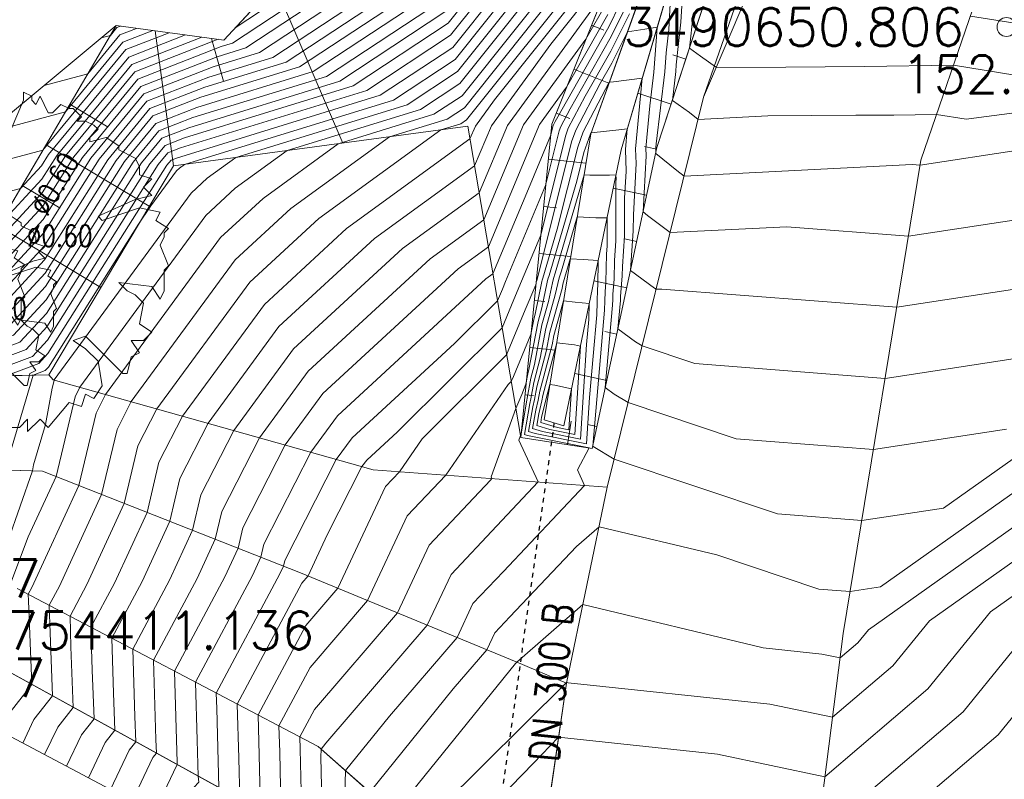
# Model space of a CAD drawing. Header units: metres. Extents: x 3490449 to 3490968, y 5754217 to 5754743.
# Tile 48 of 212: x 3490630 to 3490651, y 5754408 to 5754424. Entities that reach past the tile are written whole.
import ezdxf
from ezdxf.enums import TextEntityAlignment as Align

# ---------------------------------------------------------------- set-up
doc = ezdxf.new("R2010")
doc.units = ezdxf.units.M
doc.header["$LTSCALE"] = 0.25
doc.linetypes.add('Kartierung-07$0$AUSGEZOGEN', pattern=[0])
doc.linetypes.add('Kartierung-07$0$STRICHLINIE', pattern=[19.05, 12.7, -6.35])
for name, color, linetype, lineweight, true_color in [('Kartierung-07$0$$BOESCHUNG', 7, 'Continuous', 18, 0x82563a), ('Kartierung-07$0$$BRUCH', 7, 'Continuous', 18, 0x82563a), ('Kartierung-07$0$$HOEHEN_Haupt', 7, 'Continuous', 18, 0x82563a), ('Kartierung-07$0$$HOEHEN_Mittel', 7, 'Continuous', 18, 0x82563a), ('Kartierung-07$0$$P_INF_FL', 7, 'Kartierung-07$0$AUSGEZOGEN', 18, 0x82563a), ('Kartierung-07$0$$P_INF_H', 7, 'Kartierung-07$0$AUSGEZOGEN', 18, 0x82563a), ('Kartierung-07$0$$P_INF_NR', 7, 'Kartierung-07$0$AUSGEZOGEN', 18, 0x82563a), ('Kartierung-07$0$$P_INF_X', 7, 'Kartierung-07$0$AUSGEZOGEN', 18, 0x82563a), ('Kartierung-07$0$$PKT_GS', 7, 'Continuous', 18, 0x82563a), ('Kartierung-07$0$B_Baum', 7, 'Continuous', 18, 0x82563a), ('Kartierung-07$0$B_Befestigt', 7, 'Continuous', 18, 0x82563a), ('Kartierung-07$0$B_Boeschung_OK', 7, 'Continuous', 18, 0x82563a), ('Kartierung-07$0$B_Boeschung_UK', 7, 'Continuous', 18, 0x82563a), ('Kartierung-07$0$B_Gelaendeknick', 7, 'Continuous', 18, 0x82563a), ('Kartierung-07$0$B_Schrift_Baum', 7, 'Continuous', 18, 0x82563a), ('Kartierung-07$0$B_Schrift_Baum_60Grad', 7, 'Continuous', 18, 0x82563a), ('Kartierung-07$0$B_Zaun', 7, 'Kartierung-07$0$AUSGEZOGEN', 18, 0x82563a), ('Kartierung-07$0$Hilfe_DGM', 7, 'Continuous', 18, 0x82563a), ('Kartierung-07$0$SYM_GS', 7, 'Kartierung-07$0$AUSGEZOGEN', 18, 0x82563a)]:
    doc.layers.add(name, color=color, linetype=linetype, lineweight=lineweight, true_color=true_color)
doc.layers.add('Kartierung-07$0$B_RW-Leitung_Aus', color=7, linetype='Kartierung-07$0$STRICHLINIE', true_color=0x82563a)
doc.layers.add('Kartierung-07$0$B_RW-Leitung_Schrift_Aus', color=7, linetype='Kartierung-07$0$AUSGEZOGEN', true_color=0x82563a)
doc.styles.add('Kartierung-07$0$STANDARD', font='romans.shx', dxfattribs={"width": 0.8})

# ---------------------------------------------------------------- blocks, each defined once
blk = doc.blocks.new('Kartierung-07$0$PKT_GS')
at = {"layer": 'Kartierung-07$0$SYM_GS'}
blk.add_circle((0, 0), 0.2, dxfattribs=at)
at = {"layer": 'Kartierung-07$0$$P_INF_FL', "style": 'Kartierung-07$0$STANDARD'}
blk.add_attdef('CODE', text='', height=0.8, dxfattribs=at).set_placement((0, 1.7), align=Align.CENTER)
at = {"layer": 'Kartierung-07$0$$P_INF_H', "style": 'Kartierung-07$0$STANDARD'}
blk.add_attdef('H', text='', height=0.8, dxfattribs=at).set_placement((0, -1.4), align=Align.CENTER)
at = {"layer": 'Kartierung-07$0$$P_INF_NR', "style": 'Kartierung-07$0$STANDARD'}
blk.add_attdef('NR', text='', height=0.8, dxfattribs=at).set_placement((0, 0.7), align=Align.CENTER)
at = {"layer": 'Kartierung-07$0$$P_INF_X', "style": 'Kartierung-07$0$STANDARD'}
blk.add_attdef('X', text='', height=0.8, dxfattribs=at).set_placement((-0.9, -0.4), align=Align.RIGHT)
blk.add_attdef('Y', (0.7, -0.4), '', height=0.8, dxfattribs=at)
blk = doc.blocks.new('Kartierung-07$0$B_Baum')
at = {"layer": 'Kartierung-07$0$B_Baum'}
blk.add_lwpolyline([(-0.4417, -0.1918), (-0.4667, -0.1793), (-0.4542, -0.1418), (-0.4667, -0.1418), (-0.4792, -0.1543), (-0.4917, -0.1293), (-0.4792, -0.1168), (-0.4792, -0.1043), (-0.4542, -0.0793), (-0.4792, -0.0793), (-0.4917, -0.0543), (-0.4792, -0.0543), (-0.4917, -0.0293), (-0.4917, -0.0043), (-0.4792, 0.0082), (-0.4792, -0.0043), (-0.4667, -0.0043), (-0.4542, 0.0082), (-0.4667, 0.0457), (-0.4917, 0.0332), (-0.5042, 0.0707), (-0.4667, 0.0957), (-0.4792, 0.1082), (-0.4542, 0.1207), (-0.4542, 0.1457), (-0.4542, 0.1707), (-0.4292, 0.1832), (-0.3542, 0.1457), (-0.3417, 0.1582), (-0.2917, 0.1082), (-0.2792, 0.1207), (-0.3292, 0.1707), (-0.3542, 0.1707), (-0.4292, 0.2082), (-0.4417, 0.2332), (-0.4167, 0.2332), (-0.4042, 0.2457), (-0.4167, 0.2832), (-0.4042, 0.2957), (-0.3792, 0.2957), (-0.3667, 0.3082), (-0.3667, 0.3332), (-0.3792, 0.3332), (-0.3167, 0.3832), (-0.3167, 0.3957), (-0.2917, 0.3832), (-0.2542, 0.4082), (-0.2542, 0.4332), (-0.2417, 0.4457), (-0.2167, 0.4207), (-0.1792, 0.4457), (-0.1917, 0.4707), (-0.1792, 0.4707), (-0.1542, 0.4582), (-0.1292, 0.4832), (-0.1167, 0.4957), (-0.0917, 0.4707), (-0.0792, 0.4957), (-0.0667, 0.5082), (-0.0292, 0.5082), (-0.0292, 0.4707), (-0.0167, 0.4832), (0.0083, 0.5082), (0.0083, 0.4832), (0.0208, 0.4707), (0.0333, 0.4957), (0.0333, 0.4832), (0.0083, 0.4082), (0.0208, 0.3457), (0.0333, 0.3957), (0.0708, 0.4832), (0.0708, 0.5082), (0.0958, 0.4957), (0.0958, 0.4832), (0.1083, 0.4707), (0.1208, 0.4957), (0.1333, 0.4707), (0.1458, 0.4457), (0.1583, 0.4457), (0.1833, 0.4707), (0.2083, 0.4582), (0.2208, 0.4582), (0.2458, 0.4332), (0.2333, 0.4207), (0.2583, 0.4207), (0.2833, 0.4082), (0.2958, 0.3957), (0.2708, 0.3707), (0.2708, 0.3582), (0.3208, 0.3707), (0.3583, 0.3457), (0.3583, 0.3332), (0.4083, 0.3082), (0.4208, 0.2832), (0.4208, 0.2582), (0.4583, 0.2457), (0.4333, 0.2207), (0.4583, 0.1957), (0.4083, 0.1832), (0.2958, 0.1332), (0.3083, 0.1207), (0.4208, 0.1582), (0.4833, 0.1457), (0.4708, 0.1207), (0.5083, 0.0957), (0.4958, 0.0832), (0.4958, 0.0707), (0.4833, 0.0457), (0.5083, -0.0168), (0.4958, -0.0293), (0.4958, -0.0918), (0.4833, -0.1168), (0.4583, -0.0793), (0.3583, -0.0668), (0.3833, -0.0918), (0.4083, -0.1043), (0.4333, -0.1293), (0.4208, -0.1918), (0.4583, -0.2168), (0.4333, -0.2418), (0.3958, -0.2418), (0.4208, -0.2793), (0.3958, -0.2918), (0.3833, -0.3418), (0.3708, -0.3418), (0.2583, -0.2293), (0.2208, -0.2418), (0.2583, -0.2668), (0.2958, -0.3043), (0.3083, -0.3793), (0.2833, -0.4168), (0.2583, -0.4043), (0.2458, -0.4418), (0.2083, -0.4293), (0.1458, -0.5043), (0.1208, -0.4793), (0.0833, -0.5168), (0.0833, -0.4793), (0.0583, -0.5043), (0.0333, -0.5043), (0.0333, -0.4543), (0.0208, -0.3668), (-0.0167, -0.5043), (-0.0417, -0.5043), (-0.0667, -0.4793), (-0.1042, -0.4918), (-0.1292, -0.4918), (-0.1167, -0.4668), (-0.1417, -0.4543), (-0.1542, -0.4793), (-0.1917, -0.4543), (-0.1167, -0.3668), (-0.1167, -0.3293), (-0.1542, -0.3293), (-0.1792, -0.4043), (-0.2292, -0.4418), (-0.2542, -0.4418), (-0.2542, -0.4043), (-0.3042, -0.4043), (-0.3167, -0.3918), (-0.3167, -0.3668), (-0.3417, -0.3668), (-0.3917, -0.3168), (-0.3417, -0.2668), (-0.2917, -0.2293), (-0.3042, -0.2043), (-0.3917, -0.2918), (-0.4042, -0.2668), (-0.4417, -0.2418), (-0.3042, -0.1543), (-0.3042, -0.1293), (-0.2792, -0.1043), (-0.2792, -0.0918), (-0.3542, -0.1668), (-0.3792, -0.1668), (-0.4417, -0.1918)], dxfattribs=at)

msp = doc.modelspace()

# ---------------------------------------------------------------- linework, layer by layer
at = {"layer": 'Kartierung-07$0$$BOESCHUNG', "ltscale": 0.02}
for p, q in [((3490636.783, 5754421.437, 153.745), (3490635.348, 5754424.776, 154.928)), ((3490642.037, 5754423.929, 151.993), (3490642.298, 5754423.823, 151.78)), ((3490633.202, 5754420.955, 153.722), (3490632.817, 5754423.811, 155.387)), ((3490634.265, 5754422.746, 154.542), (3490634.005, 5754423.651, 154.863)), ((3490644.03, 5754423.214, 151.993), (3490643.759, 5754423.302, 151.78)), ((3490641.664, 5754423.001, 151.993), (3490642.405, 5754422.703, 151.416)), ((3490643.72, 5754422.263, 151.993), (3490643.015, 5754422.493, 151.416)), ((3490631.826, 5754421.777, 97.622), (3490631.017, 5754422.259, 154.956)), ((3490641.291, 5754422.073, 151.993), (3490641.577, 5754421.958, 151.78)), ((3490632.694, 5754420.104, 29.647), (3490630.515, 5754421.404, 154.956)), ((3490643.414, 5754421.311, 151.993), (3490643.154, 5754421.367, 151.78)), ((3490641.123, 5754421.095, 151.993), (3490641.919, 5754421.016, 151.416)), ((3490630.812, 5754420.062, 119.655), (3490630.008, 5754420.542, 154.956)), ((3490643.203, 5754420.334, 151.993), (3490642.496, 5754420.486, 151.416)), ((3490641.024, 5754420.099, 151.993), (3490641.296, 5754420.073, 151.78)), ((3490631.669, 5754418.386, 89.448), (3490629.502, 5754419.68, 154.956)), ((3490642.993, 5754419.356, 151.993), (3490642.734, 5754419.412, 151.78)), ((3490640.926, 5754419.104, 151.993), (3490641.598, 5754419.038, 151.416)), ((3490642.782, 5754418.378, 151.993), (3490642.089, 5754418.528, 151.416)), ((3490640.828, 5754418.109, 151.993), (3490641.053, 5754418.087, 151.78)), ((3490642.572, 5754417.401, 151.993), (3490642.318, 5754417.455, 151.78)), ((3490640.729, 5754417.114, 151.993), (3490641.276, 5754417.06, 151.416)), ((3490642.362, 5754416.423, 151.993), (3490641.683, 5754416.569, 151.416)), ((3490640.631, 5754416.119, 151.993), (3490640.81, 5754416.101, 151.78)), ((3490641.53, 5754415.065, 151.993), (3490641.607, 5754415.563, 151.897)), ((3490642.151, 5754415.446, 151.993), (3490641.95, 5754415.489, 151.82))]:
    msp.add_line(p, q, dxfattribs=at)
at = {"layer": 'Kartierung-07$0$$BRUCH', "ltscale": 0.02}
for p, q in [((3490644.407, 5754422.407), (3490650.09, 5754435.742)), ((3490648.998, 5754421.076), (3490651.684, 5754428.903)), ((3490634.268, 5754423.616), (3490638.262, 5754427.908)), ((3490643.479, 5754427.519), (3490641.196, 5754421.836)), ((3490644.085, 5754427.36), (3490642.02, 5754421.636)), ((3490643.421, 5754421.345), (3490645.325, 5754427.186)), ((3490642.665, 5754421.298), (3490644.045, 5754426.002)), ((3490628.814, 5754418.51), (3490631.994, 5754423.921)), ((3490631.994, 5754423.921), (3490634.268, 5754423.616)), ((3490642.371, 5754414.168), (3490644.407, 5754422.407)), ((3490633.202, 5754420.955), (3490639.425, 5754421.793)), ((3490639.425, 5754421.793), (3490640.542, 5754415.217)), ((3490641.196, 5754421.836), (3490640.542, 5754415.217)), ((3490642.02, 5754421.636), (3490641.037, 5754415.587)), ((3490642.052, 5754414.984), (3490643.421, 5754421.345)), ((3490641.453, 5754415.463), (3490642.665, 5754421.298)), ((3490630.568, 5754416.543), (3490633.202, 5754420.955)), ((3490647.357, 5754411.072), (3490648.998, 5754421.076)), ((3490630.568, 5754416.543), (3490624.638, 5754416.389)), ((3490630.568, 5754416.543), (3490630.664, 5754416.437)), ((3490630.664, 5754416.437), (3490637.421, 5754414.533)), ((3490641.037, 5754415.587), (3490641.453, 5754415.463)), ((3490640.542, 5754415.217), (3490642.052, 5754414.984)), ((3490630.436, 5754414.504), (3490624.685, 5754414.68)), ((3490635.891, 5754412.355), (3490630.436, 5754414.504)), ((3490637.421, 5754414.533), (3490642.371, 5754414.168)), ((3490641.506, 5754410.022), (3490642.371, 5754414.168)), ((3490640.449, 5754410.47), (3490635.891, 5754412.355)), ((3490636.264, 5754408.682), (3490629.903, 5754412.025)), ((3490628.232, 5754411.083), (3490638.489, 5754405.437)), ((3490646.12, 5754401.428), (3490647.357, 5754411.072)), ((3490641.506, 5754410.022), (3490640.449, 5754410.47)), ((3490640.741, 5754404.731), (3490641.506, 5754410.022)), ((3490640.741, 5754404.731), (3490636.264, 5754408.682))]:
    msp.add_line(p, q, dxfattribs=at)
at = {"layer": 'Kartierung-07$0$$HOEHEN_Haupt', "ltscale": 0.02}
for points in [[(3490649.109, 5754439.086), (3490647.527, 5754437.555), (3490646.26, 5754436.33), (3490642.657, 5754432.93), (3490641.924, 5754431.897), (3490641.351, 5754431.089), (3490639.459, 5754427.819), (3490639.098, 5754427.245), (3490638.525, 5754426.526), (3490634.511, 5754423.877)], [(3490627.067, 5754410.234), (3490626.939, 5754410.518), (3490627.328, 5754410.995), (3490627.45, 5754411.144), (3490627.39, 5754412.48), (3490627.387, 5754412.528), (3490627.954, 5754414.015), (3490628.152, 5754414.574), (3490628.358, 5754415.943), (3490628.521, 5754416.49), (3490630.091, 5754417.078), (3490630.532, 5754417.555), (3490632.706, 5754421.001), (3490633.026, 5754421.388), (3490633.44, 5754421.55), (3490637.005, 5754422.648), (3490639.011, 5754423.972), (3490640.643, 5754426.021)], [(3490641.415, 5754425.409), (3490639.254, 5754422.695), (3490638.424, 5754422.147), (3490635.605, 5754421.279), (3490634.509, 5754420.483), (3490633.888, 5754419.911), (3490631.228, 5754416.278), (3490631.125, 5754416.077), (3490630.724, 5754414.39), (3490630.137, 5754413.114), (3490629.746, 5754412.085), (3490629.705, 5754411.913), (3490629.77, 5754410.236), (3490629.249, 5754409.574), (3490629.094, 5754409.248)], [(3490626.001, 5754410.412), (3490625.774, 5754410.918), (3490625.189, 5754411.189), (3490624.844, 5754411.349), (3490624.853, 5754412.375), (3490624.856, 5754412.747), (3490624.853, 5754412.921), (3490625.023, 5754413.348), (3490625.557, 5754414.653), (3490625.557, 5754415.28), (3490625.653, 5754416.415), (3490626.92, 5754416.794), (3490628.12, 5754417.339), (3490629.423, 5754417.827), (3490630.483, 5754418.973), (3490631.815, 5754421.084), (3490632.708, 5754422.167), (3490633.869, 5754422.621), (3490635.587, 5754423.15), (3490638.768, 5754425.249)], [(3490642.188, 5754424.796), (3490641.18, 5754423.531), (3490639.922, 5754421.805), (3490639.567, 5754420.955), (3490637.452, 5754419.419), (3490635.434, 5754417.558), (3490633.937, 5754415.515), (3490633.342, 5754414.346), (3490633.127, 5754413.444), (3490632.542, 5754412.17), (3490631.903, 5754410.974), (3490631.937, 5754409.81), (3490631.967, 5754409.027), (3490631.765, 5754408.77), (3490631.409, 5754408.021)], [(3490642.739, 5754424.272), (3490642.422, 5754423.641), (3490641.587, 5754422.164), (3490641.389, 5754421.789), (3490641.356, 5754421.696), (3490641.068, 5754420.544), (3490640.22, 5754418.511), (3490640.154, 5754418.351), (3490640.051, 5754418.106), (3490639.141, 5754417.2), (3490636.979, 5754415.206), (3490636.646, 5754414.751), (3490635.558, 5754412.615), (3490635.531, 5754412.497), (3490635.454, 5754412.331), (3490634.11, 5754409.814), (3490634.119, 5754409.488), (3490634.152, 5754408.375), (3490634.165, 5754407.817), (3490634.201, 5754407.537), (3490633.962, 5754407.289), (3490633.725, 5754406.793)], [(3490655.602, 5754422.681), (3490649.953, 5754421.943), (3490649.33, 5754422.043), (3490648.424, 5754422.03), (3490647.621, 5754422.025), (3490645.763, 5754422.014), (3490644.292, 5754421.94), (3490644.109, 5754422.086), (3490643.746, 5754422.341), (3490643.816, 5754422.95), (3490643.827, 5754423.092), (3490643.926, 5754423.995), (3490643.948, 5754424.34)], [(3490632.427, 5754423.863), (3490632.074, 5754423.725), (3490631.396, 5754422.903), (3490630.474, 5754422.658)], [(3490624.18, 5754410.606), (3490622.343, 5754411.488), (3490622.238, 5754411.554), (3490622.255, 5754411.832), (3490622.291, 5754412.843), (3490622.541, 5754413.831), (3490622.845, 5754414.556), (3490622.826, 5754415.372), (3490622.828, 5754416.205), (3490623.677, 5754416.593), (3490624.657, 5754416.9), (3490625.915, 5754417.276), (3490628.536, 5754418.466), (3490628.718, 5754418.784), (3490629.023, 5754418.865), (3490630.433, 5754420.39), (3490630.923, 5754421.167), (3490632.391, 5754422.946), (3490634.148, 5754423.632)], [(3490650.807, 5754415.392), (3490647.995, 5754414.962), (3490645.093, 5754415.188), (3490642.812, 5754415.952), (3490642.517, 5754416.133), (3490642.329, 5754416.271), (3490642.481, 5754418.01), (3490642.485, 5754418.13), (3490642.488, 5754418.244), (3490642.513, 5754418.565), (3490642.521, 5754418.958), (3490642.55, 5754419.371), (3490642.554, 5754420.621), (3490642.557, 5754420.68), (3490642.554, 5754420.764), (3490642.417, 5754420.763), (3490642.004, 5754420.76), (3490641.879, 5754420.767), (3490641.271, 5754418.688), (3490641.238, 5754418.574), (3490641.211, 5754418.484), (3490641.13, 5754418.093), (3490640.991, 5754417.595), (3490640.83, 5754416.756), (3490640.755, 5754416.471), (3490640.681, 5754416.047), (3490640.671, 5754416.004), (3490640.549, 5754415.291), (3490640.535, 5754415.257), (3490640.501, 5754415.162), (3490640.913, 5754414.275), (3490640.039, 5754413.349), (3490639.069, 5754412.322), (3490638.567, 5754411.248), (3490636.425, 5754408.751), (3490636.326, 5754408.628), (3490636.321, 5754408.461), (3490636.362, 5754406.608)], [(3490676.209, 5754406.107), (3490670.526, 5754408.582), (3490663.842, 5754413.559), (3490661.776, 5754415.444), (3490659.038, 5754417.604), (3490650.471, 5754411.533), (3490649.147, 5754409.902), (3490646.969, 5754408.046), (3490644.7, 5754408.525), (3490641.341, 5754408.878), (3490640.812, 5754408.334), (3490638.896, 5754406.359), (3490638.617, 5754406.075), (3490638.528, 5754405.417), (3490638.516, 5754405.36), (3490638.443, 5754405.095), (3490638.221, 5754404.343), (3490637.974, 5754403.505), (3490637.839, 5754403.05), (3490637.647, 5754402.398), (3490637.248, 5754401.986), (3490637.247, 5754401.984)], [(3490641.068, 5754415.979), (3490640.984, 5754415.647), (3490640.965, 5754415.533), (3490641.318, 5754415.426), (3490641.56, 5754415.378), (3490641.615, 5754416.241), (3490641.266, 5754416.319), (3490641.158, 5754416.332), (3490641.074, 5754416.011), (3490641.068, 5754415.979)]]:
    msp.add_lwpolyline(points, dxfattribs=at)
at = {"layer": 'Kartierung-07$0$$HOEHEN_Mittel', "ltscale": 0.02}
for points in [[(3490624.754, 5754410.563), (3490623.231, 5754411.294), (3490622.759, 5754411.513), (3490622.76, 5754411.641), (3490622.804, 5754412.865), (3490623, 5754413.642), (3490623.399, 5754414.593), (3490623.386, 5754415.163), (3490623.388, 5754416.262), (3490623.974, 5754416.53), (3490624.651, 5754416.742), (3490626.116, 5754417.179), (3490628.729, 5754418.366), (3490628.889, 5754418.426), (3490630.443, 5754420.107), (3490631.101, 5754421.151), (3490632.455, 5754422.79), (3490634.212, 5754423.477), (3490634.452, 5754423.551), (3490638.573, 5754426.271)], [(3490625.328, 5754410.52), (3490625.203, 5754410.58), (3490623.281, 5754411.472), (3490623.285, 5754411.996), (3490623.317, 5754412.887), (3490623.46, 5754413.453), (3490623.953, 5754414.631), (3490623.946, 5754414.955), (3490623.949, 5754416.319), (3490624.272, 5754416.467), (3490624.645, 5754416.584), (3490626.317, 5754417.083), (3490628.577, 5754418.109), (3490629.022, 5754418.276), (3490630.453, 5754419.823), (3490631.28, 5754421.134), (3490632.518, 5754422.634), (3490634.126, 5754423.263), (3490634.736, 5754423.451), (3490638.622, 5754426.015)], [(3490625.574, 5754410.484), (3490625.503, 5754410.642), (3490625.32, 5754410.726), (3490623.802, 5754411.431), (3490623.81, 5754412.35), (3490623.83, 5754412.909), (3490623.919, 5754413.264), (3490624.508, 5754414.668), (3490624.506, 5754414.747), (3490624.509, 5754416.376), (3490624.57, 5754416.404), (3490624.639, 5754416.425), (3490626.518, 5754416.987), (3490628.425, 5754417.853), (3490629.156, 5754418.126), (3490630.463, 5754419.54), (3490631.458, 5754421.117), (3490632.582, 5754422.479), (3490634.041, 5754423.049), (3490635.02, 5754423.35), (3490638.671, 5754425.76)], [(3490627.28, 5754410.198), (3490627.263, 5754410.235), (3490627.314, 5754410.298), (3490627.971, 5754411.103), (3490627.951, 5754411.549), (3490627.894, 5754412.449), (3490628.319, 5754413.564), (3490628.671, 5754414.558), (3490628.831, 5754415.616), (3490629.094, 5754416.505), (3490630.225, 5754416.928), (3490630.542, 5754417.272), (3490632.885, 5754420.985), (3490633.089, 5754421.232), (3490633.355, 5754421.336), (3490637.289, 5754422.548), (3490639.059, 5754423.716), (3490640.797, 5754425.898)], [(3490627.705, 5754409.984), (3490627.74, 5754410.056), (3490628.452, 5754410.962), (3490628.442, 5754411.202), (3490628.468, 5754411.31), (3490628.401, 5754412.37), (3490628.683, 5754413.112), (3490629.19, 5754414.542), (3490629.303, 5754415.289), (3490629.668, 5754416.52), (3490630.358, 5754416.778), (3490630.552, 5754416.988), (3490633.063, 5754420.968), (3490633.153, 5754421.077), (3490633.269, 5754421.122), (3490637.573, 5754422.448), (3490639.108, 5754423.461), (3490640.952, 5754425.776)], [(3490625.787, 5754410.448), (3490625.639, 5754410.78), (3490625.255, 5754410.958), (3490624.323, 5754411.39), (3490624.334, 5754412.705), (3490624.342, 5754412.931), (3490624.379, 5754413.075), (3490624.688, 5754413.813), (3490625.038, 5754414.669), (3490625.038, 5754415.907), (3490625.08, 5754416.4), (3490626.719, 5754416.89), (3490628.272, 5754417.596), (3490629.29, 5754417.977), (3490630.473, 5754419.256), (3490631.636, 5754421.101), (3490632.645, 5754422.323), (3490633.955, 5754422.835), (3490635.303, 5754423.25), (3490638.719, 5754425.504)], [(3490628.168, 5754409.739), (3490628.243, 5754409.895), (3490628.891, 5754410.72), (3490628.863, 5754411.439), (3490628.941, 5754411.764), (3490628.907, 5754412.292), (3490629.048, 5754412.661), (3490629.709, 5754414.526), (3490629.775, 5754414.962), (3490630.241, 5754416.535), (3490630.492, 5754416.628), (3490630.562, 5754416.705), (3490632.468, 5754419.726), (3490632.729, 5754420.113), (3490633.27, 5754420.851), (3490633.332, 5754420.908), (3490633.44, 5754420.987), (3490637.856, 5754422.348), (3490639.156, 5754423.206), (3490641.106, 5754425.654)], [(3490641.261, 5754425.531), (3490639.205, 5754422.95), (3490638.14, 5754422.247), (3490634.522, 5754421.133), (3490633.92, 5754420.696), (3490633.579, 5754420.381), (3490630.686, 5754416.431), (3490630.682, 5754416.423), (3490630.643, 5754416.261), (3490630.5, 5754415.487), (3490630.247, 5754414.635), (3490630.228, 5754414.51), (3490629.434, 5754412.27), (3490629.412, 5754412.213), (3490629.284, 5754411.676), (3490629.331, 5754410.478), (3490628.746, 5754409.735), (3490628.631, 5754409.493)], [(3490641.57, 5754425.286), (3490639.302, 5754422.439), (3490638.707, 5754422.047), (3490636.687, 5754421.424), (3490635.098, 5754420.27), (3490634.197, 5754419.44), (3490631.769, 5754416.126), (3490631.568, 5754415.731), (3490631.205, 5754414.201), (3490630.212, 5754412.042), (3490630.137, 5754411.902), (3490630.141, 5754411.766), (3490630.21, 5754409.994), (3490629.753, 5754409.413), (3490629.557, 5754409.003)], [(3490641.724, 5754425.164), (3490639.351, 5754422.184), (3490638.991, 5754421.946), (3490637.769, 5754421.57), (3490635.686, 5754420.058), (3490634.506, 5754418.97), (3490632.311, 5754415.973), (3490632.012, 5754415.384), (3490631.686, 5754414.012), (3490630.794, 5754412.074), (3490630.578, 5754411.67), (3490630.59, 5754411.277), (3490630.649, 5754409.753), (3490630.256, 5754409.252), (3490630.02, 5754408.757)], [(3490626.214, 5754410.377), (3490625.91, 5754411.056), (3490625.365, 5754411.308), (3490625.372, 5754412.126), (3490625.36, 5754412.842), (3490626.062, 5754414.603), (3490626.076, 5754414.637), (3490626.076, 5754414.654), (3490626.227, 5754416.43), (3490627.121, 5754416.697), (3490627.968, 5754417.082), (3490629.557, 5754417.677), (3490630.493, 5754418.689), (3490631.993, 5754421.068), (3490632.772, 5754422.011), (3490633.783, 5754422.406), (3490635.871, 5754423.049), (3490638.816, 5754424.994)], [(3490641.879, 5754425.041), (3490639.399, 5754421.928), (3490639.275, 5754421.846), (3490638.851, 5754421.716), (3490636.275, 5754419.845), (3490634.815, 5754418.499), (3490632.853, 5754415.82), (3490632.455, 5754415.038), (3490632.166, 5754413.822), (3490631.377, 5754412.106), (3490631.02, 5754411.438), (3490631.039, 5754410.788), (3490631.088, 5754409.511), (3490630.759, 5754409.091), (3490630.483, 5754408.512)], [(3490642.033, 5754424.919), (3490639.986, 5754422.349), (3490639.584, 5754421.797), (3490639.47, 5754421.525), (3490636.864, 5754419.632), (3490635.125, 5754418.029), (3490633.395, 5754415.667), (3490632.898, 5754414.692), (3490632.647, 5754413.633), (3490631.959, 5754412.138), (3490631.461, 5754411.206), (3490631.488, 5754410.299), (3490631.528, 5754409.269), (3490631.262, 5754408.931), (3490630.946, 5754408.266)], [(3490626.427, 5754410.341), (3490626.045, 5754411.194), (3490625.887, 5754411.267), (3490625.889, 5754411.505), (3490625.867, 5754412.764), (3490626.405, 5754414.114), (3490626.595, 5754414.622), (3490626.71, 5754415.387), (3490626.8, 5754416.445), (3490627.322, 5754416.601), (3490627.816, 5754416.825), (3490629.69, 5754417.527), (3490630.503, 5754418.406), (3490632.171, 5754421.051), (3490632.835, 5754421.855), (3490633.698, 5754422.192), (3490636.154, 5754422.949), (3490638.865, 5754424.738)], [(3490626.64, 5754410.305), (3490626.292, 5754411.084), (3490626.408, 5754411.226), (3490626.393, 5754411.549), (3490626.373, 5754412.685), (3490626.729, 5754413.577), (3490627.114, 5754414.606), (3490627.348, 5754416.158), (3490627.374, 5754416.46), (3490627.523, 5754416.505), (3490627.664, 5754416.569), (3490629.824, 5754417.377), (3490630.513, 5754418.122), (3490632.35, 5754421.034), (3490632.899, 5754421.7), (3490633.612, 5754421.978), (3490636.438, 5754422.849), (3490638.913, 5754424.483)], [(3490642.325, 5754424.647), (3490640.26, 5754421.813), (3490639.664, 5754420.385), (3490638.041, 5754419.207), (3490635.743, 5754417.088), (3490634.479, 5754415.362), (3490633.785, 5754414), (3490633.608, 5754413.254), (3490633.124, 5754412.203), (3490632.344, 5754410.742), (3490632.386, 5754409.321), (3490632.407, 5754408.785), (3490632.269, 5754408.609), (3490631.872, 5754407.775)], [(3490642.359, 5754424.413), (3490641.918, 5754423.632), (3490640.598, 5754421.821), (3490639.761, 5754419.816), (3490638.63, 5754418.994), (3490636.052, 5754416.617), (3490635.021, 5754415.209), (3490634.228, 5754413.653), (3490634.089, 5754413.065), (3490633.707, 5754412.235), (3490632.786, 5754410.51), (3490632.835, 5754408.832), (3490632.846, 5754408.543), (3490632.772, 5754408.448), (3490632.335, 5754407.53)], [(3490642.639, 5754424.373), (3490642.401, 5754423.898), (3490641.269, 5754421.897), (3490641.232, 5754421.827), (3490641.226, 5754421.81), (3490641.172, 5754421.594), (3490640.67, 5754420.39), (3490639.954, 5754418.676), (3490639.807, 5754418.569), (3490636.67, 5754415.676), (3490636.104, 5754414.904), (3490635.115, 5754412.961), (3490635.05, 5754412.686), (3490634.872, 5754412.299), (3490633.668, 5754410.046), (3490633.705, 5754408.817), (3490633.72, 5754408.312), (3490633.725, 5754408.059), (3490633.742, 5754407.932), (3490633.633, 5754407.82), (3490633.261, 5754407.039)], [(3490651.105, 5754421.295), (3490648.981, 5754420.971), (3490648.813, 5754420.984), (3490643.996, 5754420.742), (3490643.841, 5754420.86), (3490643.394, 5754421.221), (3490643.4, 5754421.329), (3490643.399, 5754421.344), (3490643.407, 5754421.425), (3490643.584, 5754422.944), (3490643.615, 5754423.343), (3490643.669, 5754423.84), (3490643.703, 5754424.383)], [(3490626.854, 5754410.27), (3490626.616, 5754410.801), (3490626.929, 5754411.185), (3490626.89, 5754412.055), (3490626.88, 5754412.606), (3490627.053, 5754413.039), (3490627.457, 5754414.12), (3490627.59, 5754414.467), (3490627.633, 5754414.59), (3490627.886, 5754416.27), (3490627.947, 5754416.475), (3490629.958, 5754417.228), (3490630.523, 5754417.839), (3490632.528, 5754421.018), (3490632.962, 5754421.544), (3490633.526, 5754421.764), (3490636.722, 5754422.749), (3490638.962, 5754424.227)], [(3490642.38, 5754424.156), (3490641.51, 5754422.617), (3490640.936, 5754421.83), (3490639.858, 5754419.246), (3490639.218, 5754418.781), (3490636.361, 5754416.147), (3490635.562, 5754415.057), (3490634.672, 5754413.307), (3490634.569, 5754412.876), (3490634.289, 5754412.267), (3490633.227, 5754410.278), (3490633.284, 5754408.343), (3490633.286, 5754408.301), (3490633.275, 5754408.287), (3490632.797, 5754407.284)], [(3490642.839, 5754424.172), (3490642.444, 5754423.384), (3490641.904, 5754422.431), (3490641.546, 5754421.751), (3490641.486, 5754421.581), (3490640.965, 5754419.493), (3490640.558, 5754418.519), (3490640.397, 5754418.132), (3490640.148, 5754417.536), (3490637.938, 5754415.335), (3490637.288, 5754414.735), (3490637.188, 5754414.599), (3490636.453, 5754413.156), (3490636.048, 5754412.29), (3490635.914, 5754412.133), (3490634.551, 5754409.582), (3490634.585, 5754408.438), (3490634.604, 5754407.575), (3490634.661, 5754407.142), (3490634.291, 5754406.759), (3490634.189, 5754406.546)], [(3490650.98, 5754422.876), (3490649.686, 5754423.082), (3490647.807, 5754423.057), (3490646.141, 5754423.046), (3490644.676, 5754423.037), (3490644.339, 5754423.275), (3490644.106, 5754423.447), (3490644.183, 5754424.15)], [(3490652.007, 5754423.808), (3490650.043, 5754424.122)], [(3490632.083, 5754423.909), (3490632.01, 5754423.88), (3490631.871, 5754423.711), (3490631.68, 5754423.66)], [(3490654.803, 5754420.396), (3490648.734, 5754419.469), (3490646.167, 5754419.669), (3490643.7, 5754419.545), (3490643.22, 5754419.909), (3490643.128, 5754419.984), (3490643.189, 5754421.166), (3490643.184, 5754421.33), (3490643.268, 5754422.224), (3490643.351, 5754422.938), (3490643.402, 5754423.595), (3490643.412, 5754423.684), (3490643.424, 5754423.886), (3490643.163, 5754423.844), (3490642.797, 5754423.789), (3490642.465, 5754423.127), (3490642.222, 5754422.698), (3490641.703, 5754421.713), (3490641.616, 5754421.467), (3490640.902, 5754418.608), (3490640.879, 5754418.531), (3490640.879, 5754418.528), (3490640.878, 5754418.525), (3490640.861, 5754418.442), (3490640.639, 5754417.912), (3490640.245, 5754416.966), (3490638.458, 5754415.186), (3490637.979, 5754414.492), (3490637.684, 5754414.18), (3490636.678, 5754412.03), (3490636.004, 5754411.243), (3490634.993, 5754409.35), (3490635.018, 5754408.501), (3490635.044, 5754407.334)], [(3490633.116, 5754423.771), (3490632.201, 5754423.413), (3490630.447, 5754421.288), (3490628.062, 5754420.654), (3490626.64, 5754418.168), (3490625.313, 5754417.565), (3490624.675, 5754417.375), (3490622.784, 5754416.782), (3490621.146, 5754416.034), (3490621.146, 5754415.997), (3490621.182, 5754414.443), (3490621.163, 5754414.398), (3490621.095, 5754414.129), (3490620.792, 5754413.037), (3490620.723, 5754412.75), (3490620.718, 5754412.379), (3490620.675, 5754411.676), (3490620.997, 5754411.473), (3490621.245, 5754411.317), (3490622.459, 5754410.734)], [(3490623.033, 5754410.691), (3490621.611, 5754411.374), (3490621.32, 5754411.557), (3490621.196, 5754411.635), (3490621.255, 5754412.593), (3490621.263, 5754412.737), (3490621.266, 5754412.799), (3490621.622, 5754414.209), (3490621.736, 5754414.481), (3490621.706, 5754415.788), (3490621.707, 5754416.091), (3490623.081, 5754416.719), (3490624.669, 5754417.216), (3490625.514, 5754417.469), (3490627.272, 5754418.267), (3490628.281, 5754420.031), (3490629.972, 5754420.481), (3490630.413, 5754420.957), (3490630.566, 5754421.2), (3490632.264, 5754423.257), (3490633.46, 5754423.724)], [(3490623.607, 5754410.649), (3490621.977, 5754411.431), (3490621.717, 5754411.595), (3490621.759, 5754412.284), (3490621.778, 5754412.821), (3490622.082, 5754414.02), (3490622.29, 5754414.518), (3490622.266, 5754415.58), (3490622.267, 5754416.148), (3490623.379, 5754416.656), (3490624.663, 5754417.058), (3490625.715, 5754417.372), (3490627.904, 5754418.367), (3490628.499, 5754419.407), (3490629.497, 5754419.673), (3490630.423, 5754420.674), (3490630.745, 5754421.184), (3490632.328, 5754423.102), (3490633.804, 5754423.678)], [(3490632.771, 5754423.817), (3490632.137, 5754423.569), (3490630.921, 5754422.096), (3490629.268, 5754421.656)], [(3490653.471, 5754418.728), (3490648.488, 5754417.967), (3490643.521, 5754418.353), (3490643.404, 5754418.347), (3490643.368, 5754418.375), (3490642.862, 5754418.746), (3490642.921, 5754419.583), (3490642.922, 5754419.92), (3490642.978, 5754421.004), (3490642.969, 5754421.317), (3490643.109, 5754422.812), (3490642.503, 5754422.732), (3490642.412, 5754422.723), (3490641.86, 5754421.675), (3490641.746, 5754421.353), (3490641.313, 5754419.62), (3490641.01, 5754418.583), (3490640.998, 5754418.543), (3490640.989, 5754418.512), (3490640.846, 5754417.821), (3490640.825, 5754417.745), (3490640.757, 5754417.392), (3490640.388, 5754416.507), (3490640.342, 5754416.397), (3490640.276, 5754416.332), (3490638.957, 5754414.42), (3490638.146, 5754413.561), (3490637.308, 5754411.769), (3490636.094, 5754410.354), (3490635.434, 5754409.118), (3490635.451, 5754408.564), (3490635.483, 5754407.092)], [(3490652.139, 5754417.06), (3490648.242, 5754416.465), (3490644.219, 5754416.778), (3490643.108, 5754417.15), (3490642.964, 5754417.238), (3490642.595, 5754417.509), (3490642.648, 5754418.111), (3490642.649, 5754418.152), (3490642.65, 5754418.192), (3490642.686, 5754418.635), (3490642.689, 5754418.828), (3490642.736, 5754419.477), (3490642.738, 5754420.271), (3490642.768, 5754420.842), (3490642.753, 5754421.303), (3490642.794, 5754421.738), (3490642.618, 5754421.715), (3490642.028, 5754421.657), (3490642.017, 5754421.637), (3490641.876, 5754421.239), (3490641.725, 5754420.633), (3490641.141, 5754418.636), (3490641.118, 5754418.559), (3490641.1, 5754418.498), (3490640.988, 5754417.957), (3490640.908, 5754417.67), (3490640.706, 5754416.616), (3490640.692, 5754416.563), (3490640.653, 5754416.341), (3490640.563, 5754416.126), (3490640.438, 5754415.827), (3490639.919, 5754414.382), (3490639.935, 5754414.348), (3490639.901, 5754414.312), (3490638.607, 5754412.941), (3490637.937, 5754411.509), (3490636.185, 5754409.465), (3490635.876, 5754408.886), (3490635.883, 5754408.627), (3490635.923, 5754406.85)], [(3490657.628, 5754419.502), (3490649.475, 5754413.724), (3490647.749, 5754413.46), (3490645.967, 5754413.599), (3490642.516, 5754414.755), (3490642.07, 5754415.028), (3490642.063, 5754415.034), (3490642.315, 5754417.908), (3490642.32, 5754418.107), (3490642.325, 5754418.296), (3490642.341, 5754418.495), (3490642.352, 5754419.088), (3490642.365, 5754419.265), (3490642.366, 5754419.86), (3490642.131, 5754419.858), (3490641.735, 5754419.88), (3490641.402, 5754418.741), (3490641.357, 5754418.589), (3490641.323, 5754418.471), (3490641.273, 5754418.229), (3490641.074, 5754417.52), (3490640.954, 5754416.895), (3490640.819, 5754416.379), (3490640.759, 5754416.033), (3490640.733, 5754415.933), (3490640.622, 5754415.277), (3490640.688, 5754415.257), (3490641.99, 5754414.994), (3490641.74, 5754414.53), (3490641.892, 5754414.203), (3490640.176, 5754412.386), (3490639.53, 5754411.703), (3490639.196, 5754410.988), (3490637.771, 5754409.326), (3490636.84, 5754408.174), (3490636.796, 5754406.618)], [(3490657.981, 5754419.027), (3490648.143, 5754412.056), (3490647.502, 5754411.958), (3490646.841, 5754412.01), (3490644.683, 5754412.733), (3490642.196, 5754413.329), (3490641.718, 5754412.911), (3490640.313, 5754411.423), (3490639.992, 5754411.083), (3490639.826, 5754410.728), (3490639.117, 5754409.901), (3490637.354, 5754407.72), (3490637.317, 5754406.431), (3490637.241, 5754406.124), (3490637.371, 5754405.131), (3490637.389, 5754404.997), (3490637.349, 5754404.863), (3490637.319, 5754404.762), (3490637.303, 5754404.707), (3490637.28, 5754404.629), (3490637.232, 5754404.579)], [(3490641.995, 5754416.06), (3490641.933, 5754415.079), (3490640.846, 5754415.299), (3490640.708, 5754415.341), (3490640.796, 5754415.861), (3490640.836, 5754416.019), (3490640.883, 5754416.287), (3490641.079, 5754417.035), (3490641.157, 5754417.445), (3490641.415, 5754418.365), (3490641.434, 5754418.457), (3490641.477, 5754418.605), (3490641.532, 5754418.793), (3490641.59, 5754418.993), (3490641.863, 5754418.978), (3490642.178, 5754418.955), (3490642.169, 5754418.425), (3490642.162, 5754418.348), (3490642.155, 5754418.084), (3490642.148, 5754417.807), (3490641.995, 5754416.06)], [(3490675.482, 5754406.817), (3490670.294, 5754409.076), (3490664.19, 5754413.621), (3490661.671, 5754415.919), (3490658.333, 5754418.553), (3490647.887, 5754411.15), (3490647.662, 5754410.873), (3490647.291, 5754410.557), (3490646.905, 5754410.639), (3490645.668, 5754410.769), (3490641.853, 5754411.684), (3490640.459, 5754410.466), (3490640.433, 5754410.44), (3490637.868, 5754407.267), (3490637.848, 5754406.555), (3490637.68, 5754405.882), (3490637.716, 5754405.611), (3490637.776, 5754405.152), (3490637.64, 5754404.69), (3490637.538, 5754404.343), (3490637.482, 5754404.155), (3490637.403, 5754403.886), (3490637.237, 5754403.714)], [(3490675.846, 5754406.462), (3490670.41, 5754408.829), (3490664.016, 5754413.59), (3490661.723, 5754415.681), (3490658.686, 5754418.079), (3490649.179, 5754411.342), (3490648.404, 5754410.387), (3490647.13, 5754409.301), (3490645.802, 5754409.582), (3490641.547, 5754410.029), (3490641.509, 5754410.038), (3490641.496, 5754410.026), (3490638.87, 5754407.417), (3490638.382, 5754406.813), (3490638.378, 5754406.678), (3490638.323, 5754406.456), (3490638.12, 5754405.64), (3490638.164, 5754405.307), (3490637.93, 5754404.517), (3490637.756, 5754403.924), (3490637.661, 5754403.602), (3490637.525, 5754403.142), (3490637.242, 5754402.85)], [(3490640.947, 5754416.195), (3490641.203, 5754417.175), (3490641.24, 5754417.369), (3490641.446, 5754418.106), (3490641.695, 5754418.076), (3490641.99, 5754418.05), (3490641.981, 5754417.706), (3490641.935, 5754417.181), (3490641.808, 5754415.179), (3490641.003, 5754415.341), (3490640.793, 5754415.405), (3490640.859, 5754415.79), (3490640.914, 5754416.006), (3490640.947, 5754416.195)], [(3490640.991, 5754415.992), (3490640.922, 5754415.718), (3490640.879, 5754415.469), (3490641.16, 5754415.384), (3490641.684, 5754415.278), (3490641.803, 5754417.146), (3490641.676, 5754417.174), (3490641.302, 5754417.219), (3490641.01, 5754416.103), (3490640.991, 5754415.992)], [(3490653.054, 5754411.916), (3490650.632, 5754408.931), (3490646.647, 5754405.534)], [(3490651.762, 5754411.725), (3490649.89, 5754409.416), (3490646.808, 5754406.79), (3490643.597, 5754407.468), (3490641.174, 5754407.723), (3490640.112, 5754406.629), (3490639.41, 5754405.906), (3490638.847, 5754405.331), (3490638.787, 5754405.306), (3490638.765, 5754405.294), (3490638.736, 5754405.115), (3490638.686, 5754404.882), (3490638.655, 5754404.767), (3490638.566, 5754404.383), (3490638.507, 5754404.129), (3490638.251, 5754403.281), (3490638.21, 5754403.125), (3490638.197, 5754403.076), (3490638.154, 5754402.958), (3490638.018, 5754402.497), (3490637.77, 5754401.655), (3490637.577, 5754401.455), (3490637.254, 5754400.779)]]:
    msp.add_lwpolyline(points, dxfattribs=at)
at = {"layer": 'Kartierung-07$0$B_Befestigt', "ltscale": 0.02}
for p, q in [((3490648.998, 5754421.076, 145.891), (3490651.684, 5754428.903, 145.891)), ((3490647.357, 5754411.072, 145.891), (3490648.998, 5754421.076, 145.891)), ((3490646.12, 5754401.428, 145.891), (3490647.357, 5754411.072, 145.891))]:
    msp.add_line(p, q, dxfattribs=at)
for points, elevation in [([(3490630.664, 5754416.437), (3490637.421, 5754414.533), (3490642.371, 5754414.168), (3490644.407, 5754422.407), (3490647.235, 5754430.546), (3490650.09, 5754435.742), (3490653.997, 5754441.591), (3490658.992, 5754447.388), (3490657.45, 5754448.775), (3490650.794, 5754452.908), (3490653.477, 5754456.975), (3490660.381, 5754452.938), (3490663.54, 5754451.34), (3490665.162, 5754454.699), (3490665.071, 5754459.702)], 153.604), ([(3490627.593, 5754341.352), (3490630.017, 5754349.286), (3490632.373, 5754356.856), (3490634.861, 5754366.401), (3490636.858, 5754375.441), (3490638.028, 5754381.946), (3490638.955, 5754389.833), (3490640.036, 5754397.942), (3490640.741, 5754404.731), (3490636.264, 5754408.682), (3490629.903, 5754412.025)], 146.169)]:
    msp.add_lwpolyline(points, dxfattribs=dict(at, elevation=elevation))
for points in [[(3490628.814, 5754418.51), (3490631.994, 5754423.921)], [(3490630.568, 5754416.543), (3490633.202, 5754420.955)], [(3490630.568, 5754416.543), (3490624.638, 5754416.389), (3490621.068, 5754416.026), (3490616.34, 5754415.56)], [(3490630.568, 5754416.543), (3490630.664, 5754416.437)]]:
    msp.add_lwpolyline(points, dxfattribs=at)
at = {"layer": 'Kartierung-07$0$B_Boeschung_OK', "ltscale": 0.02, "elevation": 155.626}
msp.add_lwpolyline([(3490631.994, 5754423.921), (3490634.268, 5754423.616), (3490638.262, 5754427.908), (3490640.3, 5754432.854), (3490646.658, 5754439.68), (3490651.702, 5754445.543), (3490651.261, 5754447.278), (3490648.747, 5754449.386), (3490649.585, 5754451.125)], dxfattribs=at)
at = {"layer": 'Kartierung-07$0$B_Boeschung_OK', "ltscale": 0.02, "elevation": 151.993}
msp.add_lwpolyline([(3490640.542, 5754415.217), (3490642.052, 5754414.984), (3490643.421, 5754421.345), (3490645.325, 5754427.186), (3490647.296, 5754431.932), (3490645.869, 5754433.034), (3490643.479, 5754427.519), (3490641.196, 5754421.836)], close=True, dxfattribs=at)
at = {"layer": 'Kartierung-07$0$B_Boeschung_UK', "ltscale": 0.02, "elevation": 151.416}
msp.add_lwpolyline([(3490641.037, 5754415.587), (3490641.453, 5754415.463), (3490642.665, 5754421.298), (3490644.045, 5754426.002), (3490646.58, 5754431.967), (3490646.08, 5754432.278), (3490644.085, 5754427.36), (3490642.02, 5754421.636)], close=True, dxfattribs=at)
at = {"layer": 'Kartierung-07$0$B_Boeschung_UK', "ltscale": 0.02, "elevation": 153.722}
msp.add_lwpolyline([(3490633.202, 5754420.955), (3490639.425, 5754421.793), (3490640.542, 5754415.217)], dxfattribs=at)
at = {"layer": 'Kartierung-07$0$B_Gelaendeknick', "ltscale": 0.02}
for points, elevation in [([(3490641.506, 5754410.022), (3490640.449, 5754410.47), (3490635.891, 5754412.355), (3490630.436, 5754414.504), (3490624.685, 5754414.68), (3490621.071, 5754414.436), (3490616.68, 5754413.909)], 151.599), ([(3490640.741, 5754404.731), (3490641.506, 5754410.022), (3490642.371, 5754414.168)], 151.141)]:
    msp.add_lwpolyline(points, dxfattribs=dict(at, elevation=elevation))
at = {"layer": 'Kartierung-07$0$B_RW-Leitung_Aus', "ltscale": 0.02}
msp.add_lwpolyline([(3490641.245, 5754415.525), (3490639.733, 5754404.782)], dxfattribs=at)
at = {"layer": 'Kartierung-07$0$B_Zaun', "ltscale": 0.02}
msp.add_lwpolyline([(3490597.364, 5754401.207), (3490600.736, 5754406.776), (3490610.665, 5754410.274), (3490616.948, 5754411.969), (3490628.232, 5754411.083), (3490638.489, 5754405.437), (3490637.279, 5754396.482)], dxfattribs=at)
at = {"layer": 'Kartierung-07$0$Hilfe_DGM', "ltscale": 0.02}
for points in [[(3490618.769, 5754417.199), (3490623.708, 5754418.956), (3490628.062, 5754420.654), (3490631.994, 5754423.921), (3490634.268, 5754423.616), (3490638.262, 5754427.908), (3490640.3, 5754432.854), (3490646.658, 5754439.68)], [(3490620.12, 5754326.501), (3490622.181, 5754328.434), (3490623.093, 5754329.582), (3490624.376, 5754331.866), (3490626.067, 5754336.485), (3490618.473, 5754337.417), (3490624.338, 5754349.421), (3490626.73, 5754357.596), (3490624.027, 5754374.059), (3490625.284, 5754383.272), (3490628.519, 5754386.207), (3490634.57, 5754390.163), (3490636.481, 5754390.754), (3490637.105, 5754393.661), (3490637.279, 5754396.482), (3490637.23, 5754404.934), (3490627.312, 5754410.193), (3490625.38, 5754410.516), (3490619.107, 5754410.985)]]:
    msp.add_lwpolyline(points, dxfattribs=at)

# ---------------------------------------------------------------- block references
at = {"layer": 'Kartierung-07$0$$PKT_GS'}
for p, values in [((3490650.806, 5754423.892, 152.605), {'Y': '5754423.892', 'X': '3490650.806', 'H': '152.605', 'CODE': 'GS', 'NR': 'B00006'}), ((3490628.28, 5754411.136, 153.937), {'Y': '5754411.136', 'X': '3490628.280', 'H': '153.937', 'CODE': 'GS', 'NR': 'M00417'})]:
    msp.add_blockref('Kartierung-07$0$PKT_GS', p, dxfattribs=at).add_auto_attribs(values)
at = {"layer": 'Kartierung-07$0$B_Baum'}
for p, xscale, yscale, zscale in [((3490629.54, 5754418.96, 310.667), 7, 7, 7), ((3490627.014, 5754418.29, 310.725), 6, 6, 6), ((3490628.194, 5754418.026, 310.442), 5, 5, 5)]:
    msp.add_blockref('Kartierung-07$0$B_Baum', p, dxfattribs=dict(at, xscale=xscale, yscale=yscale, zscale=zscale))

# ---------------------------------------------------------------- texts
at = {"layer": 'Kartierung-07$0$B_RW-Leitung_Schrift_Aus', "ltscale": 0.02, "style": 'Kartierung-07$0$STANDARD', "width": 0.8}
msp.add_text('DN 300 B', height=0.625, rotation=84.5302, dxfattribs=at).set_placement((3490641.341, 5754408.344))
at = {"layer": 'Kartierung-07$0$B_Schrift_Baum', "char_height": 0.45, "attachment_point": 1, "style": 'Kartierung-07$0$STANDARD'}
for s, insert, width in [('%%c0.60', (3490630.106, 5754419.702, 215.653), 2.01912), ('%%c0.30', (3490628.719, 5754418.168, 215.428), 2.05976)]:
    msp.add_mtext(s, dxfattribs=dict(at, insert=insert, width=width))
at = {"layer": 'Kartierung-07$0$B_Schrift_Baum_60Grad', "insert": (3490630.15, 5754420.086, 215.653), "char_height": 0.45, "width": 2.01912, "attachment_point": 1, "rotation": 60, "style": 'Kartierung-07$0$STANDARD'}
msp.add_mtext('%%c0.60', dxfattribs=at)

doc.saveas('drawing.dxf')
